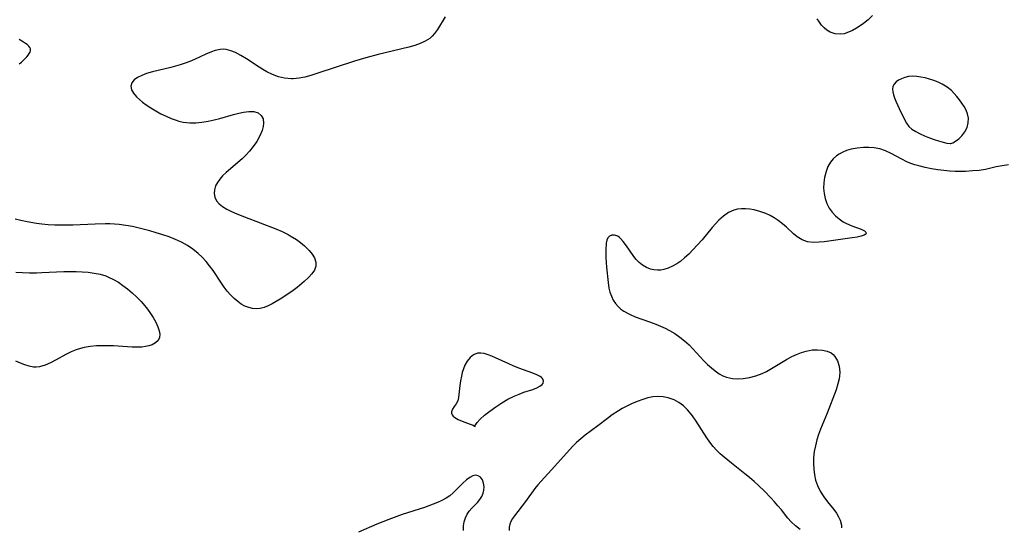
# Model space of a CAD drawing. Header units: inches. Extents: x 1073367 to 1082519, y 1569854 to 1574957.
# Tile 155 of 256: x 1076024 to 1076293, y 1572793 to 1572931. Entities that reach past the tile are written whole.
import ezdxf

# ---------------------------------------------------------------- set-up
doc = ezdxf.new("R2010")
doc.units = ezdxf.units.IN
doc.header["$MEASUREMENT"] = 0
doc.layers.add('CGG_CurvaNivelLidar_v1', color=7, linetype='Continuous', lineweight=30, true_color=0x008008)

msp = doc.modelspace()

# ---------------------------------------------------------------- linework, layer by layer
at = {"layer": 'CGG_CurvaNivelLidar_v1'}
for points in [[(1076140.3099, 1572932.1671, 68), (1076138.1932, 1572928.7145, 68), (1076137.4341, 1572927.6693, 68), (1076136.7898, 1572926.9379, 68), (1076136.0774, 1572926.2896, 68), (1076134.8462, 1572925.4832, 68), (1076133.4676, 1572924.8513, 68), (1076131.9782, 1572924.3415, 68), (1076130.4075, 1572923.909, 68), (1076121.9794, 1572921.9203, 68), (1076118.6069, 1572920.9877, 68), (1076115.4924, 1572920.0194, 68), (1076105.2098, 1572916.6762, 68), (1076103.552, 1572916.1521, 68), (1076101.9163, 1572915.6978, 68), (1076100.3018, 1572915.3612, 68), (1076098.7092, 1572915.1991, 68), (1076098.2691, 1572915.1941, 68), (1076096.3592, 1572915.3884, 68), (1076094.7139, 1572915.794, 68), (1076093.0903, 1572916.3844, 68), (1076091.5075, 1572917.1405, 68), (1076090.4366, 1572917.7567, 68), (1076089.3851, 1572918.4223, 68), (1076085.8977, 1572920.7099, 68), (1076084.392, 1572921.6223, 68), (1076082.8867, 1572922.4068, 68), (1076081.6358, 1572922.9073, 68), (1076080.378, 1572923.2214, 68), (1076079.5507, 1572923.3017, 68), (1076078.7257, 1572923.2743, 68), (1076077.3928, 1572923.0042, 68), (1076076.346, 1572922.6392, 68), (1076074.8446, 1572921.977, 68), (1076071.6974, 1572920.4777, 68), (1076070.4221, 1572919.9479, 68), (1076069.107, 1572919.4636, 68), (1076067.761, 1572919.026, 68), (1076065.1827, 1572918.3195, 68), (1076060.2058, 1572917.1084, 68), (1076058.5674, 1572916.6394, 68), (1076057.2626, 1572916.1726, 68), (1076056.1275, 1572915.6164, 68), (1076055.1778, 1572914.9047, 68), (1076054.5353, 1572914.0861, 68), (1076054.275, 1572913.1926, 68), (1076054.459, 1572912.2457, 68), (1076055.0164, 1572911.2705, 68), (1076055.8581, 1572910.2845, 68), (1076056.6318, 1572909.5501, 68), (1076057.5041, 1572908.8263, 68), (1076058.4577, 1572908.1209, 68), (1076059.7463, 1572907.2704, 68), (1076061.1073, 1572906.453, 68), (1076062.485, 1572905.6841, 68), (1076063.9012, 1572904.9672, 68), (1076065.3561, 1572904.3327, 68), (1076066.3787, 1572903.9621, 68), (1076067.4196, 1572903.6548, 68), (1076068.5661, 1572903.4039, 68), (1076070.403, 1572903.2011, 68), (1076072.0604, 1572903.2151, 68), (1076073.7272, 1572903.3774, 68), (1076075.3943, 1572903.6525, 68), (1076077.053, 1572904.0113, 68), (1076078.5941, 1572904.4019, 68), (1076082.4084, 1572905.4687, 68), (1076083.7891, 1572905.8252, 68), (1076085.1119, 1572906.1086, 68), (1076086.5926, 1572906.3013, 68), (1076087.9271, 1572906.262, 68), (1076089.1066, 1572905.898, 68), (1076089.9864, 1572905.2049, 68), (1076090.4668, 1572904.2673, 68), (1076090.6055, 1572903.1305, 68), (1076090.4837, 1572902.1415, 68), (1076090.1943, 1572901.0985, 68), (1076089.5856, 1572899.6145, 68), (1076088.7732, 1572898.1199, 68), (1076087.7798, 1572896.6687, 68), (1076086.7946, 1572895.4778, 68), (1076085.7654, 1572894.3579, 68), (1076084.7355, 1572893.3723, 68), (1076080.3579, 1572889.6281, 68), (1076079.3669, 1572888.6559, 68), (1076078.6083, 1572887.7776, 68), (1076077.9722, 1572886.873, 68), (1076077.4849, 1572885.948, 68), (1076077.1492, 1572884.892, 68), (1076077.066, 1572883.8467, 68), (1076077.2645, 1572882.8261, 68), (1076077.7399, 1572881.884, 68), (1076078.4596, 1572881.0615, 68), (1076079.3832, 1572880.3262, 68), (1076080.5492, 1572879.6087, 68), (1076081.8514, 1572878.9458, 68), (1076083.2537, 1572878.3207, 68), (1076085.4106, 1572877.4515, 68), (1076093.9507, 1572874.1593, 68), (1076095.6621, 1572873.4248, 68), (1076097.309, 1572872.6173, 68), (1076097.8967, 1572872.2936, 68), (1076099.5979, 1572871.2361, 68), (1076100.7363, 1572870.4136, 68), (1076101.7875, 1572869.5492, 68), (1076102.4548, 1572868.9293, 68), (1076103.0633, 1572868.2931, 68), (1076103.8799, 1572867.2645, 68), (1076104.499, 1572866.2189, 68), (1076104.9013, 1572865.0853, 68), (1076104.9487, 1572863.9829, 68), (1076104.5727, 1572862.9078, 68), (1076103.8494, 1572861.8692, 68), (1076102.8785, 1572860.8448, 68), (1076101.7409, 1572859.814, 68), (1076099.7549, 1572858.1703, 68), (1076098.6922, 1572857.3627, 68), (1076097.5202, 1572856.5326, 68), (1076095.1862, 1572854.987, 68), (1076094.0497, 1572854.281, 68), (1076092.9199, 1572853.6321, 68), (1076091.8253, 1572853.0806, 68), (1076090.7259, 1572852.648, 68), (1076089.6951, 1572852.39, 68), (1076088.6577, 1572852.2917, 68), (1076087.5987, 1572852.3723, 68), (1076086.5542, 1572852.6245, 68), (1076085.5196, 1572853.0392, 68), (1076084.5167, 1572853.5922, 68), (1076083.5508, 1572854.265, 68), (1076082.5146, 1572855.1468, 68), (1076081.5351, 1572856.1398, 68), (1076080.6689, 1572857.1551, 68), (1076079.8465, 1572858.232, 68), (1076079.0599, 1572859.353, 68), (1076076.7659, 1572862.8266, 68), (1076075.8483, 1572864.0705, 68), (1076074.8608, 1572865.2631, 68), (1076073.8048, 1572866.3951, 68), (1076072.6782, 1572867.4542, 68), (1076071.26, 1572868.5909, 68), (1076069.7525, 1572869.6094, 68), (1076068.1655, 1572870.506, 68), (1076066.4923, 1572871.2849, 68), (1076064.7787, 1572871.9629, 68), (1076063.027, 1572872.5714, 68), (1076061.2487, 1572873.1264, 68), (1076059.4527, 1572873.6385, 68), (1076056.5736, 1572874.3761, 68), (1076054.7459, 1572874.7862, 68), (1076052.9094, 1572875.133, 68), (1076051.0621, 1572875.3927, 68), (1076049.7831, 1572875.5075, 68), (1076048.4993, 1572875.5693, 68), (1076047.3179, 1572875.5821, 68), (1076044.5542, 1572875.498, 68), (1076038.4131, 1572875.1809, 68), (1076035.2801, 1572875.1678, 68), (1076033.475, 1572875.2219, 68), (1076031.6751, 1572875.3265, 68), (1076029.8846, 1572875.4903, 68), (1076028.4185, 1572875.6764, 68), (1076025.8519, 1572876.1033, 68), (1076024.2037, 1572876.4298, 68), (1076022.5838, 1572876.8149, 68)], [(1076257.3155, 1572932.5108, 68), (1076256.123, 1572931.3918, 68), (1076254.8226, 1572930.3654, 68), (1076253.882, 1572929.7127, 68), (1076252.9247, 1572929.1089, 68), (1076251.801, 1572928.4743, 68), (1076250.6769, 1572927.9479, 68), (1076249.5555, 1572927.5732, 68), (1076248.4398, 1572927.4019, 68), (1076247.0213, 1572927.5405, 68), (1076245.6584, 1572928.0315, 68), (1076244.7967, 1572928.5313, 68), (1076244.0024, 1572929.1664, 68), (1076243.3438, 1572929.8744, 68), (1076242.7475, 1572930.6811, 68), (1076242.1446, 1572931.6681, 68)], [(1076023.6942, 1572919.3167, 68), (1076024.344, 1572919.8218, 68), (1076024.8873, 1572920.2996, 68), (1076025.7663, 1572921.2102, 68), (1076026.1425, 1572921.6667, 68), (1076026.4595, 1572922.119, 68), (1076026.6984, 1572922.5629, 68), (1076026.834, 1572922.9938, 68), (1076026.8338, 1572923.4063, 68), (1076026.6621, 1572923.813, 68), (1076026.3485, 1572924.1993, 68), (1076025.9324, 1572924.5703, 68), (1076025.4427, 1572924.9293, 68), (1076024.901, 1572925.2782, 68), (1076023.7186, 1572925.945, 68)], [(1076294.5088, 1572891.7139, 68.5), (1076292.8133, 1572891.4559, 68.5), (1076291.1395, 1572891.1136, 68.5), (1076288.1882, 1572890.44, 68.5), (1076286.4513, 1572890.1825, 68.5), (1076284.6782, 1572890.0159, 68.5), (1076282.7198, 1572889.8986, 68.5), (1076281.3094, 1572889.8782, 68.5), (1076279.8894, 1572889.9126, 68.5), (1076278.4644, 1572889.998, 68.5), (1076276.7951, 1572890.1581, 68.5), (1076275.1308, 1572890.3731, 68.5), (1076273.4165, 1572890.6474, 68.5), (1076271.7242, 1572890.98, 68.5), (1076270.2793, 1572891.3253, 68.5), (1076268.8679, 1572891.7285, 68.5), (1076267.7552, 1572892.1035, 68.5), (1076266.6779, 1572892.5329, 68.5), (1076265.2831, 1572893.2082, 68.5), (1076262.4223, 1572894.8141, 68.5), (1076260.8639, 1572895.5555, 68.5), (1076259.325, 1572896.0334, 68.5), (1076257.7109, 1572896.3149, 68.5), (1076256.2562, 1572896.4198, 68.5), (1076254.7851, 1572896.4072, 68.5), (1076253.0983, 1572896.2567, 68.5), (1076251.4472, 1572895.9534, 68.5), (1076250.1545, 1572895.5792, 68.5), (1076248.9326, 1572895.0743, 68.5), (1076248.146, 1572894.641, 68.5), (1076247.4141, 1572894.1349, 68.5), (1076246.5211, 1572893.3293, 68.5), (1076245.761, 1572892.3984, 68.5), (1076245.0703, 1572891.2008, 68.5), (1076244.5499, 1572889.8917, 68.5), (1076244.1266, 1572888.2268, 68.5), (1076243.9299, 1572886.7715, 68.5), (1076243.8848, 1572885.3, 68.5), (1076244.0061, 1572883.838, 68.5), (1076244.3002, 1572882.4507, 68.5), (1076244.7664, 1572881.121, 68.5), (1076245.4049, 1572879.8759, 68.5), (1076246.1958, 1572878.7654, 68.5), (1076247.1219, 1572877.7677, 68.5), (1076248.1511, 1572876.8902, 68.5), (1076249.256, 1572876.1461, 68.5), (1076250.1737, 1572875.6548, 68.5), (1076251.627, 1572875.023, 68.5), (1076254.1996, 1572874.0547, 68.5), (1076255.0919, 1572873.6168, 68.5), (1076255.3621, 1572873.4075, 68.5), (1076255.4964, 1572873.2384, 68.5), (1076255.5429, 1572873.1363, 68.5), (1076255.5623, 1572872.9737, 68.5), (1076255.4147, 1572872.6954, 68.5), (1076255.0402, 1572872.4658, 68.5), (1076254.1833, 1572872.1914, 68.5), (1076253.0381, 1572871.9541, 68.5), (1076251.6881, 1572871.7388, 68.5), (1076244.0686, 1572870.6611, 68.5), (1076242.6443, 1572870.5193, 68.5), (1076241.005, 1572870.4656, 68.5), (1076239.451, 1572870.6471, 68.5), (1076238.0045, 1572871.161, 68.5), (1076236.6733, 1572871.9697, 68.5), (1076235.6882, 1572872.7871, 68.5), (1076233.7001, 1572874.6498, 68.5), (1076232.6188, 1572875.595, 68.5), (1076231.4687, 1572876.487, 68.5), (1076230.3767, 1572877.2079, 68.5), (1076229.2306, 1572877.8472, 68.5), (1076228.0404, 1572878.3968, 68.5), (1076226.4597, 1572878.9609, 68.5), (1076224.8503, 1572879.3698, 68.5), (1076223.682, 1572879.5685, 68.5), (1076222.5226, 1572879.6733, 68.5), (1076221.381, 1572879.6671, 68.5), (1076220.3265, 1572879.5405, 68.5), (1076219.3068, 1572879.2781, 68.5), (1076217.8671, 1572878.6162, 68.5), (1076216.5142, 1572877.6865, 68.5), (1076215.2377, 1572876.5521, 68.5), (1076214.3172, 1572875.5892, 68.5), (1076213.4219, 1572874.5626, 68.5), (1076210.6351, 1572871.1846, 68.5), (1076209.4022, 1572869.7684, 68.5), (1076208.1278, 1572868.4023, 68.5), (1076206.9916, 1572867.2766, 68.5), (1076205.8295, 1572866.2191, 68.5), (1076204.7859, 1572865.3609, 68.5), (1076203.7122, 1572864.5973, 68.5), (1076202.5625, 1572863.9371, 68.5), (1076201.3805, 1572863.4196, 68.5), (1076200.1796, 1572863.0591, 68.5), (1076199.3067, 1572862.9079, 68.5), (1076198.4363, 1572862.8595, 68.5), (1076197.4579, 1572862.9399, 68.5), (1076196.5028, 1572863.1618, 68.5), (1076195.4001, 1572863.6074, 68.5), (1076194.3634, 1572864.224, 68.5), (1076193.4081, 1572864.989, 68.5), (1076192.5312, 1572865.8976, 68.5), (1076191.7371, 1572866.8952, 68.5), (1076189.932, 1572869.5491, 68.5), (1076189.0623, 1572870.7417, 68.5), (1076188.3181, 1572871.5572, 68.5), (1076187.9444, 1572871.8748, 68.5), (1076187.5358, 1572872.1485, 68.5), (1076186.6462, 1572872.4824, 68.5), (1076185.9274, 1572872.4758, 68.5), (1076185.3029, 1572872.2203, 68.5), (1076184.829, 1572871.7365, 68.5), (1076184.5593, 1572871.0969, 68.5), (1076184.412, 1572870.3008, 68.5), (1076184.2788, 1572868.4674, 68.5), (1076184.2529, 1572867.4918, 68.5), (1076184.2713, 1572866.2806, 68.5), (1076184.4376, 1572863.7155, 68.5), (1076184.8846, 1572859.5322, 68.5), (1076185.1336, 1572857.9965, 68.5), (1076185.419, 1572856.8473, 68.5), (1076185.8043, 1572855.7458, 68.5), (1076186.304, 1572854.7091, 68.5), (1076186.9094, 1572853.7839, 68.5), (1076187.632, 1572852.9464, 68.5), (1076188.3988, 1572852.2578, 68.5), (1076189.2485, 1572851.6495, 68.5), (1076190.7284, 1572850.8362, 68.5), (1076192.3319, 1572850.1536, 68.5), (1076196.1981, 1572848.7916, 68.5), (1076198.0036, 1572848.122, 68.5), (1076199.2566, 1572847.5991, 68.5), (1076200.4882, 1572847.0254, 68.5), (1076201.6909, 1572846.3967, 68.5), (1076203.1313, 1572845.5365, 68.5), (1076204.5111, 1572844.5916, 68.5), (1076205.8234, 1572843.5668, 68.5), (1076207.0577, 1572842.4629, 68.5), (1076208.131, 1572841.3768, 68.5), (1076211.1351, 1572838.1218, 68.5), (1076212.1539, 1572837.0874, 68.5), (1076213.169, 1572836.1536, 68.5), (1076214.2198, 1572835.3037, 68.5), (1076215.3099, 1572834.5604, 68.5), (1076216.2985, 1572834.0204, 68.5), (1076217.3276, 1572833.6068, 68.5), (1076218.1517, 1572833.3875, 68.5), (1076218.9996, 1572833.2484, 68.5), (1076220.2049, 1572833.1712, 68.5), (1076221.9023, 1572833.2581, 68.5), (1076223.6225, 1572833.5394, 68.5), (1076225.3419, 1572833.9962, 68.5), (1076227.0368, 1572834.6245, 68.5), (1076228.2338, 1572835.1866, 68.5), (1076229.615, 1572835.9409, 68.5), (1076233.6989, 1572838.4, 68.5), (1076235.2313, 1572839.2377, 68.5), (1076236.5131, 1572839.8538, 68.5), (1076237.8008, 1572840.372, 68.5), (1076239.0915, 1572840.7624, 68.5), (1076240.7475, 1572841.0457, 68.5), (1076242.1845, 1572841.1203, 68.5), (1076243.5581, 1572841.0265, 68.5), (1076244.8284, 1572840.74, 68.5), (1076245.9473, 1572840.223, 68.5), (1076246.516, 1572839.7927, 68.5), (1076247.0076, 1572839.2744, 68.5), (1076247.741, 1572838.0366, 68.5), (1076248.1803, 1572836.5816, 68.5), (1076248.3283, 1572834.9811, 68.5), (1076248.2597, 1572833.8654, 68.5), (1076248.1542, 1572833.1625, 68.5), (1076247.833, 1572831.7804, 68.5), (1076247.2981, 1572830.1106, 68.5), (1076244.8424, 1572823.7962, 68.5), (1076243.0541, 1572819.3474, 68.5), (1076242.5333, 1572817.8916, 68.5), (1076242.0693, 1572816.4279, 68.5), (1076241.6536, 1572814.8618, 68.5), (1076241.3453, 1572813.2889, 68.5), (1076241.1533, 1572811.505, 68.5), (1076241.1099, 1572809.9537, 68.5), (1076241.1805, 1572808.4165, 68.5), (1076241.3733, 1572806.905, 68.5), (1076241.7038, 1572805.4329, 68.5), (1076242.2088, 1572803.9729, 68.5), (1076242.9871, 1572802.4004, 68.5), (1076243.9263, 1572800.9173, 68.5), (1076244.9639, 1572799.5179, 68.5), (1076246.6549, 1572797.4227, 68.5), (1076247.4135, 1572796.3939, 68.5), (1076247.9999, 1572795.4381, 68.5), (1076248.4471, 1572794.4766, 68.5), (1076248.7841, 1572793.133, 68.5), (1076248.8052, 1572792.4327, 68.5)], [(1076022.8285, 1572862.3525, 68), (1076024.6583, 1572862.2112, 68), (1076026.5021, 1572862.1446, 68), (1076028.4133, 1572862.1542, 68), (1076029.9306, 1572862.2011, 68), (1076035.9361, 1572862.4874, 68), (1076037.9272, 1572862.5322, 68), (1076039.3022, 1572862.5215, 68), (1076040.977, 1572862.4535, 68), (1076042.633, 1572862.3171, 68), (1076044.2625, 1572862.0971, 68), (1076045.8558, 1572861.773, 68), (1076047.4001, 1572861.3178, 68), (1076048.2008, 1572861.0093, 68), (1076049.5575, 1572860.3543, 68), (1076050.8615, 1572859.5787, 68), (1076052.122, 1572858.7096, 68), (1076053.345, 1572857.7692, 68), (1076054.6597, 1572856.6624, 68), (1076055.9213, 1572855.4993, 68), (1076057.1142, 1572854.285, 68), (1076058.563, 1572852.5832, 68), (1076059.5153, 1572851.2708, 68), (1076060.3603, 1572849.9473, 68), (1076061.0873, 1572848.6417, 68), (1076061.6744, 1572847.3848, 68), (1076062.0529, 1572846.3186, 68), (1076062.2348, 1572845.3325, 68), (1076062.153, 1572844.4435, 68), (1076061.7346, 1572843.645, 68), (1076061.0215, 1572842.9802, 68), (1076060.072, 1572842.4617, 68), (1076059.2325, 1572842.1776, 68), (1076058.3061, 1572841.9784, 68), (1076057.2951, 1572841.8552, 68), (1076056.2283, 1572841.8016, 68), (1076054.6156, 1572841.8242, 68), (1076049.4854, 1572842.1599, 68), (1076048.4171, 1572842.2029, 68), (1076046.6516, 1572842.2133, 68), (1076044.8962, 1572842.1394, 68), (1076043.1654, 1572841.9698, 68), (1076041.4744, 1572841.6876, 68), (1076039.8402, 1572841.2695, 68), (1076039.3479, 1572841.1075, 68), (1076037.9049, 1572840.5201, 68), (1076036.5159, 1572839.8265, 68), (1076033.8379, 1572838.3329, 68), (1076032.3208, 1572837.5356, 68), (1076030.811, 1572836.8824, 68), (1076029.3019, 1572836.4607, 68), (1076028.3914, 1572836.3615, 68), (1076027.6133, 1572836.3871, 68), (1076026.4345, 1572836.5921, 68), (1076025.2442, 1572836.9521, 68), (1076024.0378, 1572837.4229, 68), (1076022.8106, 1572837.9659, 68)], [(1076237.464, 1572791.9415, 68.5), (1076236.1831, 1572792.9175, 68.5), (1076235.0052, 1572794.0324, 68.5), (1076234.0867, 1572795.0786, 68.5), (1076232.3261, 1572797.3025, 68.5), (1076231.4045, 1572798.4126, 68.5), (1076230.4406, 1572799.5115, 68.5), (1076229.4438, 1572800.5998, 68.5), (1076227.6703, 1572802.4512, 68.5), (1076226.0607, 1572804.0108, 68.5), (1076224.8548, 1572805.0979, 68.5), (1076223.6202, 1572806.156, 68.5), (1076222.3628, 1572807.1869, 68.5), (1076218.6691, 1572810.0802, 68.5), (1076216.6942, 1572811.6929, 68.5), (1076215.6255, 1572812.6428, 68.5), (1076214.6083, 1572813.6343, 68.5), (1076213.6578, 1572814.6803, 68.5), (1076212.7468, 1572815.8398, 68.5), (1076211.9019, 1572817.0519, 68.5), (1076209.0188, 1572821.6034, 68.5), (1076208.0082, 1572823.0401, 68.5), (1076207.6585, 1572823.4894, 68.5), (1076206.6218, 1572824.6703, 68.5), (1076205.4998, 1572825.7305, 68.5), (1076204.2955, 1572826.6444, 68.5), (1076203.0072, 1572827.3766, 68.5), (1076202.6902, 1572827.5185, 68.5), (1076201.3424, 1572827.9793, 68.5), (1076199.9392, 1572828.2466, 68.5), (1076198.5013, 1572828.3128, 68.5), (1076197.1475, 1572828.1877, 68.5), (1076195.7855, 1572827.9119, 68.5), (1076194.4203, 1572827.5175, 68.5), (1076192.8414, 1572826.9448, 68.5), (1076191.2731, 1572826.2731, 68.5), (1076190.0122, 1572825.6664, 68.5), (1076188.7695, 1572825.0119, 68.5), (1076187.7146, 1572824.4063, 68.5), (1076186.0601, 1572823.3253, 68.5), (1076184.7276, 1572822.3448, 68.5), (1076182.111, 1572820.3115, 68.5), (1076178.6498, 1572817.717, 68.5), (1076177.4329, 1572816.7522, 68.5), (1076176.2702, 1572815.734, 68.5), (1076175.1777, 1572814.6426, 68.5), (1076170.3369, 1572809.2638, 68.5), (1076166.5767, 1572805.1978, 68.5), (1076165.7036, 1572804.1682, 68.5), (1076164.8758, 1572803.1114, 68.5), (1076162.3102, 1572799.5578, 68.5), (1076159.2596, 1572795.6923, 68.5), (1076158.7114, 1572794.9347, 68.5), (1076158.2813, 1572794.1626, 68.5), (1076158.0159, 1572793.3876, 68.5), (1076157.8688, 1572792.5641, 68.5), (1076157.8256, 1572791.7075, 68.5)], [(1076145.3005, 1572791.6389, 68.5), (1076145.3654, 1572792.9575, 68.5), (1076145.5504, 1572794.0715, 68.5), (1076145.8623, 1572795.1305, 68.5), (1076146.3183, 1572796.1039, 68.5), (1076146.9238, 1572796.9699, 68.5), (1076147.6322, 1572797.7654, 68.5), (1076149.1217, 1572799.3174, 68.5), (1076149.7925, 1572800.1323, 68.5), (1076150.3421, 1572800.9955, 68.5), (1076150.7049, 1572801.8573, 68.5), (1076150.9147, 1572802.7433, 68.5), (1076150.973, 1572803.621, 68.5), (1076150.8347, 1572804.6554, 68.5), (1076150.4829, 1572805.5592, 68.5), (1076149.9844, 1572806.223, 68.5), (1076149.3601, 1572806.663, 68.5), (1076148.6476, 1572806.8217, 68.5), (1076147.8645, 1572806.6512, 68.5), (1076147.0391, 1572806.205, 68.5), (1076146.1834, 1572805.5573, 68.5), (1076145.1903, 1572804.6569, 68.5), (1076142.5358, 1572801.939, 68.5), (1076141.6114, 1572801.1597, 68.5), (1076140.5756, 1572800.4852, 68.5), (1076139.4406, 1572799.8918, 68.5), (1076138.231, 1572799.3461, 68.5), (1076135.8636, 1572798.4003, 68.5), (1076134.6265, 1572797.966, 68.5), (1076128.5807, 1572796.0631, 68.5), (1076124.8764, 1572794.7149, 68.5), (1076121.6231, 1572793.3918, 68.5), (1076116.5846, 1572791.1955, 68.5)]]:
    msp.add_polyline3d(points, dxfattribs=at)
for points in [[(1076278.5, 1572897.5088, 68.5), (1076278.7353, 1572897.512, 68.5), (1076279.2846, 1572897.7252, 68.5), (1076280.0396, 1572898.1415, 68.5), (1076280.8891, 1572898.7651, 68.5), (1076281.7693, 1572899.6454, 68.5), (1076282.5458, 1572900.7175, 68.5), (1076283.1424, 1572901.924, 68.5), (1076283.4859, 1572903.2008, 68.5), (1076283.5278, 1572904.4259, 68.5), (1076283.3152, 1572905.6035, 68.5), (1076282.8967, 1572906.6835, 68.5), (1076282.3416, 1572907.6675, 68.5), (1076281.7401, 1572908.6043, 68.5), (1076281.0886, 1572909.5187, 68.5), (1076280.3916, 1572910.4019, 68.5), (1076279.6494, 1572911.2422, 68.5), (1076278.8578, 1572912.0252, 68.5), (1076277.7299, 1572912.935, 68.5), (1076276.3662, 1572913.7568, 68.5), (1076275.2416, 1572914.2832, 68.5), (1076274.0748, 1572914.7366, 68.5), (1076272.8827, 1572915.1259, 68.5), (1076271.68, 1572915.4528, 68.5), (1076270.4809, 1572915.7115, 68.5), (1076269.38, 1572915.8757, 68.5), (1076268.2998, 1572915.9318, 68.5), (1076267.1699, 1572915.8352, 68.5), (1076266.095, 1572915.589, 68.5), (1076265.2153, 1572915.2636, 68.5), (1076264.4206, 1572914.8501, 68.5), (1076263.7376, 1572914.3574, 68.5), (1076263.2012, 1572913.7881, 68.5), (1076262.8561, 1572913.1395, 68.5), (1076262.7386, 1572912.4402, 68.5), (1076262.7969, 1572911.678, 68.5), (1076262.9879, 1572910.8674, 68.5), (1076263.2754, 1572910.0194, 68.5), (1076263.6294, 1572909.1429, 68.5), (1076264.5504, 1572907.1266, 68.5), (1076265.6021, 1572905.0042, 68.5), (1076266.6155, 1572903.0584, 68.5), (1076267.2037, 1572902.215, 68.5), (1076268.0349, 1572901.4854, 68.5), (1076269.1169, 1572900.7993, 68.5), (1076270.2809, 1572900.1878, 68.5), (1076271.5397, 1572899.6111, 68.5), (1076272.8395, 1572899.0839, 68.5), (1076274.1267, 1572898.6209, 68.5), (1076275.3481, 1572898.2352, 68.5), (1076276.6377, 1572897.8886, 68.5), (1076277.6335, 1572897.6634, 68.5)], [(1076148.5, 1572820.0723, 68.5), (1076148.469, 1572820.269, 68.5), (1076148.7002, 1572820.6997, 68.5), (1076149.0678, 1572821.1946, 68.5), (1076149.9209, 1572822.1167, 68.5), (1076151.0928, 1572823.1829, 68.5), (1076152.5236, 1572824.3302, 68.5), (1076154.1477, 1572825.5001, 68.5), (1076155.7821, 1572826.564, 68.5), (1076157.4698, 1572827.547, 68.5), (1076159.1538, 1572828.3984, 68.5), (1076160.5613, 1572828.998, 68.5), (1076161.8687, 1572829.4763, 68.5), (1076164.2979, 1572830.2708, 68.5), (1076165.4227, 1572830.705, 68.5), (1076166.2554, 1572831.1127, 68.5), (1076166.8668, 1572831.5747, 68.5), (1076167.1605, 1572832.0114, 68.5), (1076167.2496, 1572832.4825, 68.5), (1076167.1014, 1572832.9848, 68.5), (1076166.8232, 1572833.3443, 68.5), (1076166.6406, 1572833.511, 68.5), (1076166.272, 1572833.7793, 68.5), (1076165.3743, 1572834.2614, 68.5), (1076164.2931, 1572834.7122, 68.5), (1076160.4503, 1572836.1003, 68.5), (1076158.9652, 1572836.6953, 68.5), (1076157.7192, 1572837.2372, 68.5), (1076154.0959, 1572838.9032, 68.5), (1076153.054, 1572839.3589, 68.5), (1076152.0478, 1572839.7499, 68.5), (1076151.0196, 1572840.0584, 68.5), (1076150.0433, 1572840.2115, 68.5), (1076149.129, 1572840.1569, 68.5), (1076148.0937, 1572839.7444, 68.5), (1076147.1724, 1572839.0111, 68.5), (1076146.3716, 1572838.0319, 68.5), (1076145.7076, 1572836.8638, 68.5), (1076145.3212, 1572835.9225, 68.5), (1076145.0059, 1572834.9266, 68.5), (1076144.749, 1572833.8965, 68.5), (1076144.4993, 1572832.6152, 68.5), (1076144.3115, 1572831.3448, 68.5), (1076143.9781, 1572828.0396, 68.5), (1076143.7611, 1572827.1617, 68.5), (1076143.3191, 1572826.3189, 68.5), (1076142.7645, 1572825.5889, 68.5), (1076142.2875, 1572824.874, 68.5), (1076142.0372, 1572824.1516, 68.5), (1076142.0485, 1572823.7397, 68.5), (1076142.1927, 1572823.332, 68.5), (1076142.473, 1572822.9504, 68.5), (1076142.9108, 1572822.5764, 68.5), (1076143.868, 1572822.0338, 68.5), (1076144.9925, 1572821.5664, 68.5), (1076147.1821, 1572820.7897, 68.5), (1076147.9833, 1572820.4616, 68.5), (1076148.375, 1572820.2377, 68.5)]]:
    msp.add_polyline3d(points, close=True, dxfattribs=at)

doc.saveas('drawing.dxf')
